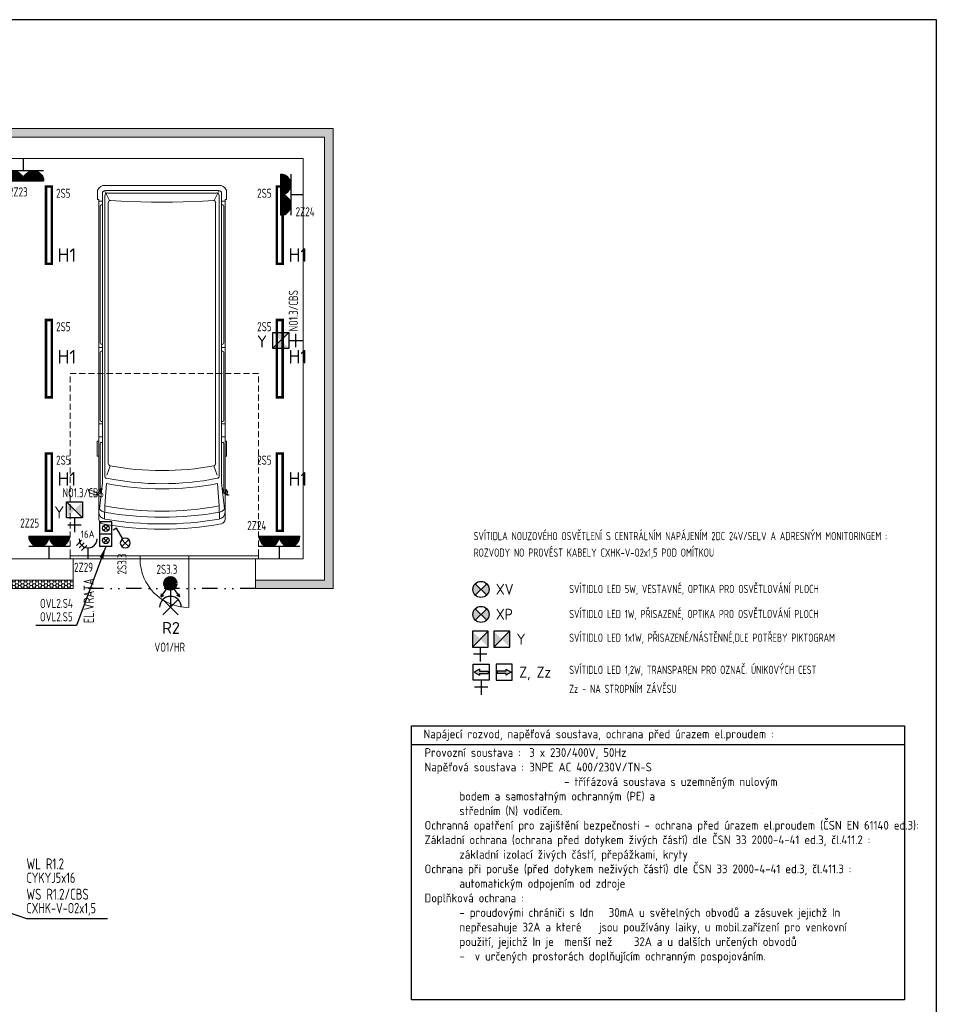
# Model space of a CAD drawing. Extents: x 171565 to 840288, y -737149 to -289557.
# Tile 40 of 59: x 431269 to 446563, y -341641 to -325446. Entities that reach past the tile are written whole.
import ezdxf
from ezdxf.enums import TextEntityAlignment as Align

# ---------------------------------------------------------------- set-up
doc = ezdxf.new("R2010")
doc.units = 0
doc.header["$MEASUREMENT"] = 0
doc.header["$PDMODE"] = 1
doc.linetypes.add('DASHED', pattern=[0.75, 0.5, -0.25])
doc.linetypes.add('DIVIDE2', pattern=[0.625, 0.25, -0.125, 0, -0.125, 0, -0.125])
for name, color, linetype in [('0_stavba', 7, 'Continuous'), ('3-ZDI_NADP', 1, 'DIVIDE2'), ('E1', 3, 'Continuous')]:
    doc.layers.add(name, color=color, linetype=linetype)
doc.styles.add('ad_popis', font='isocpeur.ttf')
doc.styles.add('isocp', font='isocp.shx')
doc.styles.add('ISOCPEUR_4', font='isocpeur.ttf', dxfattribs={"height": 1.8})
doc.styles.add('ROMANS', font='ROMANS.shx')
doc.dimstyles.new('QP Stavba_100', dxfattribs={"dimscale": 100, "dimtxt": 2, "dimasz": 2, "dimexe": 1.2, "dimexo": 5, "dimgap": 1.2, "dimtad": 1, "dimdec": 0, "dimrnd": 1, "dimdsep": 46, "dimtxsty": 'ROMANS', "dimblk": 'ARCHTICK', "dimcen": 3, "dimdle": 1.2, "dimclrd": 8, "dimclre": 8, "dimclrt": 3, "dimaunit": 1, "dimadec": 1, "dimazin": 3, "dimtfac": 1, "dimtdec": 0, "dimtmove": 2, "dimatfit": 2, "dimfxl": 1.2, "dimtolj": 1, "dimlwd": -1, "dimlwe": -1, "dimarcsym": 0})
pattern_1 = [(0, (783186.027, -216103.49), (47.625, 27.4963055), [-63.5, 31.75]), (60.000002, (783186.027, -216103.49), (-1.7e-06, 54.9926147), [31.75, -63.5]), (120.000003, (783186.027, -216103.49), (-47.625, 27.4963055), [-63.5, 31.75])]

# ---------------------------------------------------------------- blocks, each defined once
blk = doc.blocks.new('A$C6E2F4E2E')
at = {"color": 3, "linetype": 'Continuous'}
for p, q in [((0, 440), (400, 440)), ((1, 416), (399, 416)), ((6, 392), (394, 392)), ((400, 440), (800, 440)), ((401, 416), (799, 416)), ((406, 392), (794, 392)), ((13, 368), (387, 368)), ((25, 344), (375, 344)), ((40, 320), (360, 320)), ((61, 296), (339, 296)), ((91, 272), (309, 272)), ((144, 248), (256, 248)), ((400, 0), (400, 240)), ((413, 368), (787, 368)), ((425, 344), (775, 344)), ((440, 320), (760, 320)), ((461, 296), (739, 296)), ((491, 272), (709, 272)), ((544, 248), (656, 248))]:
    blk.add_line(p, q, dxfattribs=at)
at = {"color": 3}
blk.add_line((800, 240), (0, 240), dxfattribs=at)
at = {"color": 3, "linetype": 'Continuous'}
for centre in [(200, 440), (600, 440)]:
    blk.add_arc(centre, 200, 180, 0, dxfattribs=at)
blk = doc.blocks.new('S6')
at = {"color": 3, "linetype": 'Continuous'}
for p, q in [((-2.000003, 4.000007), (-2.000003, 0)), ((2.000003, 4.000007), (-2.000003, 4.000007)), ((2.000003, 0), (2.000003, 4.000007)), ((2.000003, 0), (-2.000003, 0))]:
    blk.add_line(p, q, dxfattribs=at)
at = {"color": 7, "linetype": 'Continuous'}
for p, q in [((-0.754245, 2.754235), (0, 2.000003)), ((0, 2.000003), (-0.754245, 2.754235)), ((-0.754245, 1.245758), (0, 2.000003)), ((0, 2.000003), (-0.754245, 1.245758)), ((0.754245, 2.754235), (0, 2.000003)), ((0, 2.000003), (0.754245, 2.754235)), ((0, 2.000003), (0.754245, 1.245758))]:
    blk.add_line(p, q, dxfattribs=at)
blk.add_circle((0, 2.000003), 1.066667, dxfattribs=at)
at = {"color": 7, "linetype": 'Continuous', "flags": 8}
blk.add_attdef('POPIS', text='', height=2, dxfattribs=at).set_placement((0, 7), align=Align.MIDDLE)
at = {"color": 7, "linetype": 'Continuous', "flags": 1}
blk.add_attdef('ZARIZENI', (0, 2.4), '', height=2, dxfattribs=at)
blk = doc.blocks.new('A$C69940402')
h = blk.add_hatch(color=30)
h.paths.add_polyline_path([(210, -210), (210, -10), (110, -110)])
h.paths.add_polyline_path([(110, -110), (10, -10), (10, -210)])
at = {"color": 30}
for p, q in [((210, -10), (10, -210)), ((110, -220), (110, -419)), ((202, -316), (18, -316))]:
    blk.add_line(p, q, dxfattribs=at)
blk.add_lwpolyline([(0, 0), (0, -220), (220, -220), (220, 0)], close=True, dxfattribs=at)
blk = doc.blocks.new('A$C018D3C2F')
at = {"color": 6, "linetype": 'Continuous'}
for p, q in [((-126, 181), (126, 434)), ((-126, 434), (126, 181)), ((0, 0), (0, 308)), ((-102, 0), (102, 0))]:
    blk.add_line(p, q, dxfattribs=at)
at = {"color": 6}
blk.add_arc((0, 308), 179, 180, 0, dxfattribs=at)
blk = doc.blocks.new('_ARCHTICK')
at = {"color": 0, "linetype": 'ByBlock', "const_width": 0.15}
blk.add_lwpolyline([(-0.5, -0.5), (0.5, 0.5)], dxfattribs=at)
blk = doc.blocks.new('A$C73E1795E')
blk.add_hatch(color=30).paths.add_polyline_path([(207, -110), (131, -69), (131, -94), (12, -94), (12, -126), (131, -126), (131, -151)])
at = {"color": 30}
for p, q in [((0, 0), (0, -220)), ((220, 0), (0, 0)), ((220, -220), (220, 0)), ((131, -94), (12, -94)), ((12, -94), (12, -126)), ((131, -126), (12, -126)), ((131, -69), (207, -110)), ((131, -69), (131, -94)), ((207, -110), (131, -151)), ((131, -126), (131, -151)), ((0, -220), (220, -220))]:
    blk.add_line(p, q, dxfattribs=at)
blk = doc.blocks.new('A$C681C470F')
h = blk.add_hatch(color=30)
h.paths.add_polyline_path([(-10, 210), (-210, 210), (-110, 110)])
h.paths.add_polyline_path([(-110, 110), (-210, 10), (-10, 10)])
at = {"color": 30}
blk.add_line((-210, 210), (-10, 10), dxfattribs=at)
blk.add_lwpolyline([(-220, 0), (0, 0), (0, 220), (-220, 220)], close=True, dxfattribs=at)
blk = doc.blocks.new('A$C56A2337B')
blk.add_hatch(color=30).paths.add_polyline_path([(207, -110), (131, -69), (131, -94), (12, -94), (12, -126), (131, -126), (131, -151)])
at = {"color": 30}
for p, q in [((0, 0), (0, -220)), ((220, 0), (0, 0)), ((220, -220), (220, 0)), ((131, -94), (12, -94)), ((12, -94), (12, -126)), ((131, -126), (12, -126)), ((131, -69), (207, -110)), ((131, -69), (131, -94)), ((207, -110), (131, -151)), ((131, -126), (131, -151)), ((0, -220), (220, -220)), ((110, -220), (110, -419)), ((18, -316), (202, -316))]:
    blk.add_line(p, q, dxfattribs=at)
blk = doc.blocks.new('A$C5A2F567D')
h = blk.add_hatch(color=30)
h.paths.add_polyline_path([(71, 71), (0, 0), (71, -71, 0.198912), (100, 0, 0.198912)])
h.paths.add_polyline_path([(0, 0), (-71, 71, 0.198912), (-100, 0, 0.198912), (-71, -71)])
at = {"color": 30}
for p, q in [((-71, -71), (71, 71)), ((-71, 71), (71, -71))]:
    blk.add_line(p, q, dxfattribs=at)
blk.add_circle((0, 0), 100, dxfattribs=at)
blk = doc.blocks.new('POHYB')
at = {"linetype": 'Continuous', "lineweight": 100}
blk.add_hatch(color=3, dxfattribs=at).paths.add_polyline_path([(215967, -8883), (215857, -8802, 0.159322), (215830, -8883, 1), (216104, -8883, 0.159322), (216078, -8802)])
at = {"color": 7, "linetype": 'Continuous'}
for p, q in [((215722, -8526, -1040), (215874, -8747, -1040)), ((215722, -8526, -1040), (215796, -8565, -1040)), ((215722, -8526, -1040), (215732, -8609, -1040)), ((216213, -8526, -1040), (216060, -8747, -1040)), ((216213, -8526, -1040), (216139, -8565, -1040)), ((216213, -8526, -1040), (216203, -8609, -1040))]:
    blk.add_line(p, q, dxfattribs=at)
at = {"color": 3, "linetype": 'Continuous', "lineweight": 100}
for p in [(215857, -8802, -1040), (216078, -8802, -1040)]:
    blk.add_line(p, (215967, -8883, -1040), dxfattribs=at)
blk.add_circle((215967, -8883, -1040), 137, dxfattribs=at)
blk = doc.blocks.new('Q18')
at = {"color": 3, "linetype": 'Continuous'}
for p, q in [((0.6, 2.239246), (2.099993, 4.837317)), ((2.099993, 4.837317), (2.96603, 4.337314))]:
    blk.add_line(p, q, dxfattribs=at)
at = {"color": 7, "linetype": 'Continuous'}
for p, q in [((0, 1.2), (-0.84853, 2.048526)), ((0, 1.2), (-0.84853, 0.351474)), ((0, 1.2), (0.84853, 2.048526)), ((0.84853, 2.048526), (0, 1.2)), ((0, 1.2), (0.84853, 0.351474))]:
    blk.add_line(p, q, dxfattribs=at)
at = {"color": 3, "linetype": 'Continuous'}
blk.add_circle((0, 1.2), 1.2, dxfattribs=at)
at = {"color": 7, "linetype": 'Continuous'}
blk.add_point((0, 2.4), dxfattribs=at)
at = {"color": 7, "linetype": 'Continuous', "flags": 8}
blk.add_attdef('POPIS', text='', height=2, dxfattribs=at).set_placement((0, 7), align=Align.MIDDLE)
at = {"color": 7, "linetype": 'Continuous', "flags": 1}
blk.add_attdef('ZARIZENI', (0, 1.2), '', height=2, dxfattribs=at)
blk = doc.blocks.new('Z5')
at = {"color": 7, "linetype": 'Continuous'}
for p, q in [((-3.207108, 3.707108), (-1.792877, 5.121323)), ((-1.060654, 4.439346), (-2.474869, 3.025116)), ((-1.792892, 2.292892), (-0.378677, 3.707123))]:
    blk.add_line(p, q, dxfattribs=at)
at = {"color": 3, "linetype": 'Continuous'}
blk.add_line((0, 0), (0, 3), dxfattribs=at)
blk.add_arc((0, 5.5), 2.5, 180, 0.44046, dxfattribs=at)
at = {"color": 7, "linetype": 'Continuous', "flags": 8}
blk.add_attdef('POPIS', text='', height=2, dxfattribs=at).set_placement((0, 8), align=Align.MIDDLE)
at = {"color": 7, "linetype": 'Continuous', "flags": 1}
blk.add_attdef('ZARIZENI', (0, 2.4), '', height=2, dxfattribs=at)

msp = doc.modelspace()

# ---------------------------------------------------------------- hatches: boundary and pattern name
at = {"layer": '0_stavba', "linetype": 'Continuous', "lineweight": 0, "ltscale": 300}
h = msp.add_hatch(dxfattribs=at)
h.set_pattern_fill('PLASTEV', color=256, scale=31.75, style=0, pattern_type=2)
h.set_pattern_definition(pattern_1)
h.paths.add_polyline_path([(436284, -334803), (436424, -334803), (436424, -327238), (428509, -327238), (428406, -327378), (436284, -327378), (436284, -334663), (435149, -334663), (435149, -334803)], flags=0)
h = msp.add_hatch(dxfattribs=at)
h.set_pattern_fill('PLASTEV', color=256, scale=31.75, style=0, pattern_type=2)
h.set_pattern_definition(pattern_1)
h.paths.add_polyline_path([(430949, -334663), (430689, -334663), (430649, -334663), (430649, -334803), (432149, -334803), (432149, -334663)], flags=0)

# ---------------------------------------------------------------- linework, layer by layer
at = {"color": 7, "linetype": 'Continuous'}
msp.add_line((444320, -338509, 900), (444320, -338509, 900), dxfattribs=at)
at = {"elevation": 900}
msp.add_lwpolyline([(401797, -356946), (401797, -325446), (446347, -325446), (446347, -356946)], close=True, dxfattribs=at)
at = {"layer": '0_stavba', "linetype": 'Continuous', "lineweight": 0, "ltscale": 300}
for p, q in [((428509, -327238, -2548), (436424, -327238, -2548)), ((436424, -334803, -2548), (436424, -327238, -2548)), ((427229, -327378, -2548), (436284, -327378, -2548)), ((436284, -327378, -2548), (436284, -329108, -2548)), ((429289, -327728, -2548), (435934, -327728, -2548)), ((435934, -327728, -2548), (435934, -334313, -2548)), ((436284, -329108, -2548), (436284, -334663, -2548)), ((430949, -334313, -2548), (432149, -334313, -2548)), ((433249, -334263, -2548), (432099, -334263, -2548)), ((432099, -334263, -2548), (432099, -334313, -2548)), ((433249, -334313, -2548), (432099, -334313, -2548)), ((432149, -334313, -2548), (432149, -334663, -2548)), ((432149, -334313, -2548), (435149, -334313, -2548)), ((433249, -334313, -2548), (433249, -334263, -2548)), ((433249, -334263, -2548), (434049, -334263, -2548)), ((435199, -334263, -2548), (434049, -334263, -2548)), ((434049, -334313, -2548), (434049, -334263, -2548)), ((435199, -334313, -2548), (434049, -334313, -2548)), ((434049, -334313, -2548), (434049, -335113, -2548)), ((435149, -334313, -2548), (435934, -334313, -2548)), ((435149, -334313, -2548), (435149, -334663, -2548)), ((435199, -334313, -2548), (435199, -334263, -2548)), ((430949, -334663, -2548), (432149, -334663, -2548)), ((432149, -334663, -2548), (432149, -334803, -2548)), ((435149, -334663, -2548), (436284, -334663, -2548)), ((435149, -334663, -2548), (435149, -334803, -2548)), ((429354, -334803, -2548), (432149, -334803, -2548)), ((435149, -334803, -2548), (436284, -334803, -2548)), ((436284, -334803, -2548), (436424, -334803, -2548))]:
    msp.add_line(p, q, dxfattribs=at)
at = {"layer": '0_stavba', "linetype": 'Continuous', "lineweight": 0, "ltscale": 25.4}
for p, q in [((432551, -328402, -3448), (432551, -328252, -3448)), ((432749, -328422, -3448), (432667, -328257, -3448)), ((432672, -328171, -3448), (434547, -328171, -3448)), ((432678, -328256, -3448), (434542, -328256, -3448)), ((434553, -328257, -3448), (434471, -328422, -3448)), ((434669, -328252, -3448), (434669, -328402, -3448)), ((432551, -328402, -3448), (432572, -328402, -3448)), ((432572, -333669, -3448), (432572, -328402, -3448)), ((432630, -333065, -3448), (432630, -328303, -3448)), ((432668, -332952, -3448), (432668, -328345, -3448)), ((432717, -328297, -3448), (434503, -328297, -3448)), ((434551, -328345, -3448), (434551, -332952, -3448)), ((434590, -328303, -3448), (434590, -333065, -3448)), ((434648, -328402, -3448), (434648, -333669, -3448)), ((434648, -328402, -3448), (434669, -328402, -3448)), ((432572, -328429, -3448), (432630, -328429, -3448)), ((432591, -330766, -3448), (432591, -328511, -3448)), ((432630, -328492, -3448), (432610, -328492, -3448)), ((432726, -332744, -3448), (432726, -328457, -3448)), ((434493, -328457, -3448), (434493, -332744, -3448)), ((434590, -328429, -3448), (434648, -328429, -3448)), ((434609, -328492, -3448), (434590, -328492, -3448)), ((434628, -328511, -3448), (434628, -330766, -3448)), ((432572, -330839, -3448), (432630, -330839, -3448)), ((432630, -330785, -3448), (432610, -330785, -3448)), ((434609, -330785, -3448), (434590, -330785, -3448)), ((434590, -330839, -3448), (434648, -330839, -3448)), ((432591, -332034, -3448), (432591, -330915, -3448)), ((432630, -330896, -3448), (432610, -330896, -3448)), ((434609, -330896, -3448), (434590, -330896, -3448)), ((434628, -330915, -3448), (434628, -332034, -3448)), ((432572, -332094, -3448), (432630, -332094, -3448)), ((432630, -332053, -3448), (432610, -332053, -3448)), ((434609, -332053, -3448), (434590, -332053, -3448)), ((434590, -332094, -3448), (434648, -332094, -3448)), ((432572, -332306, -3448), (432630, -332306, -3448)), ((434590, -332306, -3448), (434648, -332306, -3448)), ((432545, -332379, -3448), (432572, -332379, -3448)), ((432545, -332379, -3448), (432545, -332625, -3448)), ((432591, -333231, -3448), (432591, -332417, -3448)), ((432610, -332398, -3448), (432630, -332398, -3448)), ((434590, -332398, -3448), (434609, -332398, -3448)), ((434628, -332417, -3448), (434628, -333231, -3448)), ((434648, -332379, -3448), (434674, -332379, -3448)), ((434674, -332625, -3448), (434674, -332379, -3448)), ((432545, -332625, -3448), (432572, -332625, -3448)), ((434648, -332625, -3448), (434674, -332625, -3448)), ((432757, -332782, -3448), (432701, -332936, -3448)), ((434519, -332936, -3448), (434463, -332782, -3448)), ((432630, -333065, -3448), (432583, -333494, -3448)), ((432668, -333445, -3448), (432695, -333075, -3448)), ((434524, -333075, -3448), (434551, -333445, -3448)), ((434636, -333494, -3448), (434590, -333065, -3448)), ((432403, -333195, -3448), (432403, -333173, -3448)), ((432526, -333217, -3448), (432403, -333173, -3448)), ((432520, -333265, -3448), (432428, -333232, -3448)), ((432572, -333228, -3448), (432533, -333229, -3448)), ((432572, -333250, -3448), (432554, -333262, -3448)), ((432587, -333245, -3448), (432624, -333122, -3448)), ((434596, -333122, -3448), (434633, -333245, -3448)), ((434641, -333232, -3448), (434699, -333265, -3448)), ((434687, -333229, -3448), (434648, -333228, -3448)), ((434666, -333261, -3448), (434648, -333250, -3448)), ((434667, -333173, -3448), (434667, -333195, -3448)), ((434667, -333173, -3448), (434693, -333217, -3448)), ((432668, -333445, -3448), (432663, -333659, -3448)), ((434557, -333659, -3448), (434551, -333445, -3448))]:
    msp.add_line(p, q, dxfattribs=at)
at = {"layer": '0_stavba', "linetype": 'DASHED', "lineweight": 0, "ltscale": 200}
for p, q in [((432099, -334263, -2548), (432099, -331263, -2548)), ((432099, -331263, -2548), (435199, -331263, -2548)), ((435199, -334263, -2548), (435199, -331263, -2548))]:
    msp.add_line(p, q, dxfattribs=at)
at = {"layer": '0_stavba', "linetype": 'Continuous', "lineweight": 0, "ltscale": 25.4, "elevation": -3448}
for points in [[(432765, -328418), (432938, -328431), (433262, -328441), (433436, -328446), (433610, -328448), (433784, -328446), (433958, -328441), (434281, -328431), (434455, -328418)], [(432505, -333259), (432523, -333259), (432531, -333257), (432536, -333253), (432537, -333246), (432536, -333237), (432526, -333217)], [(434715, -333259), (434696, -333259), (434689, -333257), (434684, -333253), (434682, -333246), (434684, -333237), (434693, -333217)]]:
    msp.add_lwpolyline(points, dxfattribs=at)
at = {"layer": '0_stavba', "linetype": 'Continuous', "lineweight": 0, "ltscale": 25.4}
for centre, radius, start, end in [((432570, -328252, -3448), 19.3, 152.118, 180.0736), ((432672, -328306, -3448), 135, 90.0053, 152.0426), ((432678, -328304, -3448), 48.3, 90.0147, 180), ((434542, -328304, -3448), 48.3, 0, 89.9853), ((434547, -328306, -3448), 135, 27.9574, 89.9947), ((434650, -328252, -3448), 19.3, 359.9264, 27.882), ((432717, -328345, -3448), 48.3, 90.0147, 180), ((432765, -328457, -3448), 38.6, 89.9816, 180), ((434455, -328457, -3448), 38.6, 0, 90.0184), ((434503, -328345, -3448), 48.3, 0, 89.9853), ((432610, -328511, -3448), 19.3, 90, 180), ((434609, -328511, -3448), 19.3, 0, 90), ((432610, -330766, -3448), 19.3, 180, 270), ((434609, -330766, -3448), 19.3, 270, 0), ((432610, -330915, -3448), 19.3, 90, 180), ((434609, -330915, -3448), 19.3, 0, 90), ((432610, -332034, -3448), 19.3, 180, 270), ((434609, -332034, -3448), 19.3, 270, 0), ((432610, -332417, -3448), 19.3, 90, 180), ((434609, -332417, -3448), 19.3, 0, 90), ((432765, -332744, -3448), 38.6, 180, 259.3216), ((433610, -328327, -3448), 4536, 259.1581, 280.8421), ((434455, -332744, -3448), 38.6, 280.6784, 0), ((432707, -332952, -3448), 38.6, 180, 258.9392), ((434513, -332952, -3448), 38.6, 280.9273, 0), ((433610, -328330, -3448), 4832, 259.0888, 280.9112), ((433610, -328341, -3448), 4737, 258.9219, 281.0766), ((432442, -333195, -3448), 38.6, 180, 250.0515), ((432534, -333229, -3448), 38.6, 250.0342, 302.2044), ((434627, -333217, -3448), 1.93, 196.452, 0), ((434628, -333195, -3448), 38.6, 289.9425, 0.0004), ((434686, -333229, -3448), 38.6, 237.7956, 289.9658), ((433610, -328292, -3448), 5238, 259.6463, 280.3538), ((432668, -333448, -3448), 96.5, 180, 259.7702), ((432688, -333546, -3448), 116, 180, 260.2109), ((433610, -328294, -3448), 5337, 259.6499, 280.35), ((434532, -333546, -3448), 116, 279.7891, 0), ((434551, -333448, -3448), 96.5, 280.2298, 0), ((432649, -333663, -3448), 77.2, 180, 260.0022), ((433610, -328276, -3448), 5549, 259.8875, 280.1124), ((433610, -328157, -3448), 5584, 260.2891, 279.7108), ((434571, -333663, -3448), 77.2, 279.9979, 0)]:
    msp.add_arc(centre, radius, start, end, dxfattribs=at)
at = {"layer": '0_stavba', "linetype": 'Continuous', "lineweight": 0, "ltscale": 300}
msp.add_arc((434049, -334313, -2548), 800, 180, 270, dxfattribs=at)
at = {"layer": '0_stavba', "linetype": 'Continuous', "lineweight": 0, "ltscale": 25.4}
msp.add_point((433610, -331275, -3448), dxfattribs=at)
at = {"layer": '0_stavba', "linetype": 'Continuous', "lineweight": 0, "ltscale": 304.799988}
msp.add_point((433649, -331776, -3448), dxfattribs=at)
at = {"layer": '0_stavba', "linetype": 'Continuous', "lineweight": 0, "ltscale": 250}
msp.add_point((433649, -331776, -3448), dxfattribs=at)
at = {"layer": '0_stavba', "linetype": 'Continuous', "lineweight": 0, "ltscale": 300}
msp.add_point((433649, -331776, -2548), dxfattribs=at)
msp.add_point((433649, -331776, -2548), dxfattribs=at)
at = {"layer": '3-ZDI_NADP', "color": 7, "ltscale": 1000}
msp.add_line((435149, -334803, -2548), (432149, -334803, -2548), dxfattribs=at)
at = {"layer": 'E1', "color": 7}
msp.add_line((437717, -337366, 900), (445826, -337366, 900), dxfattribs=at)
msp.add_line((437717, -337366, 900), (445826, -337366, 900), dxfattribs=at)
at = {"layer": 'E1', "color": 6, "const_width": 40, "elevation": -2548}
for points in [[(431702, -329462), (431702, -328190), (431797, -328190), (431797, -329462)], [(435596, -329462), (435596, -328190), (435501, -328190), (435501, -329462)], [(431702, -331657), (431702, -330385), (431797, -330385), (431797, -331657)], [(435596, -331657), (435596, -330385), (435501, -330385), (435501, -331657)], [(431702, -333852), (431702, -332580), (431797, -332580), (431797, -333852)], [(435596, -333852), (435596, -332580), (435501, -332580), (435501, -333852)]]:
    msp.add_lwpolyline(points, close=True, dxfattribs=at)
at = {"layer": 'E1', "color": 7, "elevation": 900}
msp.add_lwpolyline([(437717, -337059), (445826, -337059), (445826, -341566), (437717, -341566)], close=True, dxfattribs=at)
at = {"layer": 'E1', "color": 3, "linetype": 'Continuous', "lineweight": 0}
for p in [(435934, -326289, -2548), (435934, -327386, -2548), (435934, -328484, -2548), (435934, -329581, -2548), (435934, -330679, -2548)]:
    msp.add_point(p, dxfattribs=at)

# ---------------------------------------------------------------- block references
at = {"layer": 'E1', "color": 5, "zscale": 0.8409375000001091}
for p, xscale, yscale, rotation in [((430990, -327728, 452), -0.8409375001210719, 0.8409375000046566, 180), ((435934, -328662, 452), 0.8409375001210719, 0.8409375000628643, 90)]:
    msp.add_blockref('A$C6E2F4E2E', p, dxfattribs=dict(at, xscale=xscale, yscale=yscale, rotation=rotation))
at = {"layer": 'E1', "color": 14, "xscale": -1.194007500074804, "yscale": 1.194007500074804, "zscale": 1.194007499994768, "rotation": 90}
msp.add_blockref('A$C69940402', (435434, -330590, 452), dxfattribs=at)
at = {"layer": 'E1', "color": 14}
for p, xscale, yscale, zscale in [((432301, -333376, 900), -1.194007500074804, 1.194007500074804, 1.194007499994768), ((438716, -335504, 900), 1.194007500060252, 1.194007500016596, 1.194007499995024)]:
    msp.add_blockref('A$C69940402', p, dxfattribs=dict(at, xscale=xscale, yscale=yscale, zscale=zscale))
at = {"layer": 'E1'}
for name, p, xscale, yscale, zscale in [('S6', (432685, -333909, 900), 50.45624999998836, 50.45624999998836, 50.45625000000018), ('S6', (432685, -334111, 900), 50.45624999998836, 50.45624999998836, 50.45625000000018), ('Q18', (433005, -334135, 900), -67.27500000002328, 67.27500000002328, 67.27500000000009), ('A$C56A2337B', (438991, -336049, 900), -1.194007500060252, 1.194007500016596, 1.194007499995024), ('A$C73E1795E', (439108, -336049, 900), 1.194007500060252, 1.194007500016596, 1.194007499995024)]:
    msp.add_blockref(name, p, dxfattribs=dict(at, xscale=xscale, yscale=yscale, zscale=zscale))
ref = msp.add_blockref('Z5', (432394, -334313, 452), dxfattribs=dict(at, xscale=59.41727994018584, yscale=59.41728001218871, zscale=59.41728000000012))
ref.add_attrib('POPIS', '16A', dxfattribs={"layer": '0', "color": 5, "linetype": 'Continuous', "height": 118.8, "style": 'isocp', "flags": 8}).set_placement((432386, -333909, 452), align=Align.MIDDLE)
at = {"layer": 'E1', "color": 5, "xscale": 0.8409375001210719, "yscale": 0.8409375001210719, "zscale": 0.8409375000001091}
for p in [(431417, -334313, 452), (435205, -334313, -1048)]:
    msp.add_blockref('A$C6E2F4E2E', p, dxfattribs=at)
at = {"layer": 'E1', "color": 7, "xscale": 0.6215625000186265, "yscale": 0.6215625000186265, "zscale": 0.6215625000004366, "rotation": 180}
msp.add_blockref('POHYB', (567986, -340240, -1901), dxfattribs=at)
at = {"layer": 'E1', "color": 7, "xscale": 1.32667500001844, "yscale": 1.326674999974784, "zscale": 1.326674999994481}
for p in [(438858, -334817, 900), (438858, -335228, 900)]:
    msp.add_blockref('A$C5A2F567D', p, dxfattribs=at)
at = {"layer": 'E1', "color": 2, "rotation": 180}
msp.add_blockref('A$C018D3C2F', (433749, -334803, -2548), dxfattribs=at)
at = {"layer": 'E1', "color": 2, "xscale": 1.194007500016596, "yscale": 1.194007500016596, "zscale": 1.194007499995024, "rotation": 270}
msp.add_blockref('A$C681C470F', (439068, -335767, 900), dxfattribs=at)

# ---------------------------------------------------------------- texts
at = {"layer": 'E1', "color": 3, "style": 'isocp', "width": 0.8}
for s, height, p in [('2Z23', 150, (431092, -328354, 6295)), ('2S5', 150, (431868, -328376, -4153)), ('2S5', 150, (435176, -328376, -4153)), ('2Z24', 150, (435808, -328680, 6295)), ('2S5', 150, (431868, -330571, -4153)), ('2S5', 150, (435176, -330571, -4153)), ('2S5', 150, (431868, -332766, -4153)), ('2S5', 150, (435176, -332766, -4153)), ('2Z25', 150, (431278, -333801, 6295)), ('2Z24', 150, (435013, -333842, 6295)), ('2Z29', 150, (432164, -334528, 6295)), ('2S3.3', 150, (433520, -334561, -4153)), ('OVL2.S4', 150, (431604, -335122, -4153)), ('OVL2.S5', 150, (431604, -335342, -4153)), ('VO1/HR', 150, (433485, -335843, 900)), ('WL R1.2', 180, (431380, -339421, 1500))]:
    msp.add_text(s, height=height, dxfattribs=at).set_placement(p)
at = {"layer": 'E1', "color": 6, "style": 'ISOCPEUR_4'}
for s, height, p in [('H1', 225, (431892, -329430, -12085)), ('H1', 225, (435692, -329430, -12085)), ('H1', 225, (431892, -331103, -12085)), ('H1', 225, (435692, -331103, -12085)), ('H1', 225, (431892, -333112, -12085)), ('H1', 225, (435692, -333112, -12085)), ('R2', 195.5, (433611, -335548, -3371))]:
    msp.add_text(s, height=height, dxfattribs=at).set_placement(p)
at = {"layer": 'E1', "color": 30, "style": 'isocp', "width": 0.8}
msp.add_text('NO1.3/CBS', height=150, rotation=90, dxfattribs=at).set_placement((435846, -330574, 2661))
at = {"layer": 'E1', "color": 30, "linetype": 'ByBlock', "style": 'ad_popis', "width": 0.9}
for s, height, p in [('Y', 200, (435175, -330839, -1871)), ('Y', 200, (431839, -333650, -1379)), ('XV', 179.5, (439103, -334904, 900)), ('XP', 179.5, (439103, -335315, 900)), ('Y', 180, (439445, -335725, 900)), ('Z, Zz', 179.5, (439489, -336268, 900))]:
    msp.add_text(s, height=height, dxfattribs=at).set_placement(p)
at = {"layer": 'E1', "color": 30, "style": 'isocp', "width": 0.8}
for s, height, p in [('NO1.3/CBS', 150, (431973, -333302, -1686)), ('WS R1.2/CBS', 180, (431379, -339920, 1500))]:
    msp.add_text(s, height=height, dxfattribs=at).set_placement(p)
at = {"layer": 'E1', "color": 5, "style": 'isocp', "width": 0.8}
for s, height, p in [('SVÍTIDLA NOUZOVÉHO OSVĚTLENÍ S CENTRÁLNÍM NAPÁJENÍM 2DC 24V/SELV A ADRESNÝM MONITORINGEM :', 135, (438737, -334007, 900)), ('ROZVODY NO PROVÉST KABELY CXHK-V-O2x1,5 POD OMÍTKOU', 135, (438737, -334279, 900)), ('SVÍTIDLO LED 5W, VESTAVNÉ, OPTIKA PRO OSVĚTLOVÁNÍ PLOCH', 135, (440310, -334877, 900)), ('SVÍTIDLO LED 1W, PŘISAZENÉ, OPTIKA PRO OSVĚTLOVÁNÍ PLOCH', 135, (440310, -335288, 900)), ('SVÍTIDLO LED 1x1W, PŘISAZENÉ/NÁSTĚNNÉ,DLE POTŘEBY PIKTOGRAM', 135, (440310, -335679, 900)), ('SVÍTIDLO LED 1,2W, TRANSPAREN PRO OZNAČ. ÚNIKOVÝCH CEST', 135, (440310, -336207, 900)), ('Zz - NA STROPNÍM ZÁVĚSU', 135, (440310, -336520, 900)), ('CYKYJ5x16', 170, (431380, -339644, 1500)), ('CXHK-V-O2x1,5', 170, (431379, -340143, 1500))]:
    msp.add_text(s, height=height, dxfattribs=at).set_placement(p)
at = {"layer": 'E1', "color": 3, "style": 'isocp', "width": 0.8}
msp.add_text('2S3.3', height=150, rotation=90, dxfattribs=at).set_placement((433026, -334571, -4153))
at = {"layer": 'E1', "color": 5, "style": 'isocp', "width": 0.8}
msp.add_text('EL.VRATA', height=170, rotation=90, dxfattribs=at).set_placement((432490, -335372, -2848))
at = {"layer": 'E1', "color": 3, "style": 'isocp'}
msp.add_text('Napájecí rozvod, napěťová soustava, ochrana před úrazem el.proudem :', height=143.52, dxfattribs=at).set_placement((437913, -337266, 900))
at = {"layer": 'E1', "color": 5, "insert": (437930, -337428, 900), "char_height": 143.52, "width": 7886.69, "attachment_point": 1, "style": 'isocp'}
msp.add_mtext('Provozní soustava : ^I3 x 230/400V, 50Hz\\PNapěťová soustava :^I3NPE AC 400/230V/TN-S \\P^I^I^I^I- třífázová soustava s uzemněným nulovým ^I^I^I^I^I^I^Ibodem a samostatným ochranným (PE) a ^I^I^I^I^I^I^Istředním (N) vodičem.\\POchranná opatření pro zajištění bezpečnosti - ochrana před úrazem el.proudem (ČSN EN 61140 ed.3):\\PZákladní ochrana (ochrana před dotykem živých částí) dle ČSN 33 2000-4-41 ed.3, čl.411.2 : ^Izákladní izolací živých částí, přepážkami, kryty\\POchrana při poruše (před dotykem neživých částí) dle ČSN 33 2000-4-41 ed.3, čl.411.3 : ^I^Iautomatickým odpojením od zdroje\\PDoplňková ochrana : \\P^I- proudovými chrániči s Idn   30mA u světelných obvodů a zásuvek jejichž In ^I^Inepřesahuje 32A a které ^Ijsou používány laiky, u mobil.zařízení pro venkovní ^I^Ipoužití, jejichž In je ^Imenší než   ^I32A a u dalších určených obvodů\\P^I-  v určených prostorách doplňujícím ochranným pospojováním.', dxfattribs=at)

# ---------------------------------------------------------------- leaders
at = {"layer": 'E1', "color": 5}
for points in [[(432685, -334111, 900), (432204, -335411, 900), (431537, -335411, 900)], [(426749, -338653, 900), (431382, -340231, 900), (432715, -340231, 900)]]:
    msp.add_leader(points, dimstyle='QP Stavba_100', override={"dimasz": 2, "dimtad": 0, "dimclrd": 5}, dxfattribs=at)

doc.saveas('drawing.dxf')
